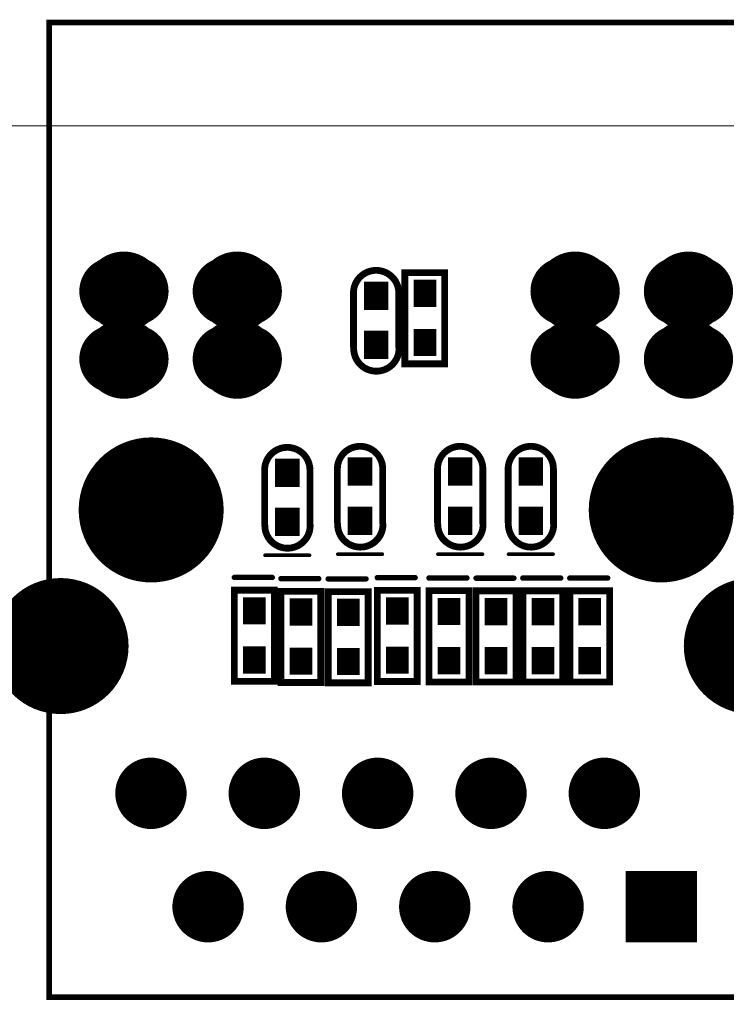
# Model space of a CAD drawing. Extents: x 68 to 180, y 55 to 144.
# Tile 14 of 27: x 85 to 101, y 118 to 140. Entities that reach past the tile are written whole.
import ezdxf

# ---------------------------------------------------------------- set-up
doc = ezdxf.new("R2010")
doc.units = 0
doc.header["$MEASUREMENT"] = 0
doc.layers.get('0').update_dxf_attribs({"linetype": 'CONTINUOUS'})
for name, color, linetype in [('BOARD_OUTLINE_00', 2, 'CONTINUOUS'), ('DRIL_NPLTE_THRU_01', 16, 'CONTINUOUS'), ('DRIL_NPLTE_THRU_02', 4, 'CONTINUOUS'), ('DRIL_NPLTE_THRU_03', 96, 'CONTINUOUS'), ('DRIL_NPLTE_THRU_04', 136, 'CONTINUOUS'), ('DRIL_NPLTE_THRU_05', 34, 'CONTINUOUS'), ('DRIL_NPLTE_THRU_06', 176, 'CONTINUOUS'), ('DRIL_PLTE_THRU_01', 16, 'CONTINUOUS'), ('DRIL_PLTE_THRU_02', 4, 'CONTINUOUS'), ('DRIL_PLTE_THRU_03', 96, 'CONTINUOUS'), ('DRIL_PLTE_THRU_04', 136, 'CONTINUOUS'), ('DRIL_PLTE_THRU_05', 34, 'CONTINUOUS'), ('DRIL_PLTE_THRU_06', 176, 'CONTINUOUS'), ('DRIL_SYMBOL', 2, 'CONTINUOUS'), ('PADS_BOT', 5, 'CONTINUOUS'), ('PADS_INNER', 1, 'CONTINUOUS'), ('PADS_TOP', 1, 'CONTINUOUS'), ('PADS_XR_04', 4, 'CONTINUOUS'), ('PART_BOT_2DLINE_00', 253, 'CONTINUOUS'), ('PART_TOP_2DLINE_00', 67, 'CONTINUOUS')]:
    doc.layers.add(name, color=color, linetype=linetype)

# ---------------------------------------------------------------- blocks, each defined once
blk = doc.blocks.new('BOARD_5728')
at = {"layer": 'BOARD_OUTLINE_00', "const_width": 0.0254}
blk.add_lwpolyline([(0, -12.664, -0.306685), (1, -11.664), (110.44, -11.664, -0.233627), (111.44, -12.664), (111.44, -92.464, -0.199366), (110.44, -93.464), (1, -93.464, -0.298113), (0, -92.464), (0, -85.073), (12, -85.073), (12, -50.989), (2.337, -50.989), (2.356, -32.194), (0, -32.194)], format="xyb", close=True, dxfattribs=at)
blk = doc.blocks.new('SMOOTH_0$127')
at = {"const_width": 0.0635}
blk.add_lwpolyline([(-0.03175, 0, 1), (0.03175, 0, 1)], format="xyb", close=True, dxfattribs=at)
blk = doc.blocks.new('PART_BODY_TOP_5755')
at = {"layer": 'PART_TOP_2DLINE_00', "const_width": 0.127}
blk.add_lwpolyline([(-7.999984, -10.919968), (-7.999984, 10.919968), (7.999986, 10.919968), (7.999986, -10.919968), (-7.999984, -10.919968)], dxfattribs=at)
at = {"layer": 'PART_TOP_2DLINE_00'}
for p in [(-7.999984, 10.919968), (7.999986, 10.919968), (-7.999984, -10.919968), (-7.999984, -10.919968), (7.999986, -10.919968)]:
    blk.add_blockref('SMOOTH_0$127', p, dxfattribs=at)
blk = doc.blocks.new('DRIL_SYMBOL_0$89')
at = {"layer": 'DRIL_SYMBOL', "const_width": 0.0508}
for points in [[(0, -0.254), (0, 0.254)], [(-0.254, 0), (0.254, 0)]]:
    blk.add_lwpolyline(points, dxfattribs=at)
blk = doc.blocks.new('DRIL_HOLE_0$89')
at = {"const_width": 0.445}
blk.add_lwpolyline([(-0.2225, 0, 1), (0.2225, 0, 1)], format="xyb", close=True, dxfattribs=at)
blk.add_blockref('DRIL_SYMBOL_0$89', (0, 0))
blk = doc.blocks.new('PAD_30')
at = {"const_width": 1.5}
blk.add_lwpolyline([(-0.75, 0), (0.75, 0)], dxfattribs=at)
blk = doc.blocks.new('PAD_31')
at = {"const_width": 1.599945}
blk.add_lwpolyline([(-0.799972, 0), (0.799972, 0)], dxfattribs=at)
blk = doc.blocks.new('STK_TOP_50')
at = {"layer": 'DRIL_PLTE_THRU_01'}
blk.add_blockref('DRIL_HOLE_0$89', (0, 0), dxfattribs=at)
at = {"layer": 'DRIL_PLTE_THRU_02'}
blk.add_blockref('DRIL_HOLE_0$89', (0, 0), dxfattribs=at)
at = {"layer": 'DRIL_PLTE_THRU_03'}
blk.add_blockref('DRIL_HOLE_0$89', (0, 0), dxfattribs=at)
at = {"layer": 'DRIL_PLTE_THRU_04'}
blk.add_blockref('DRIL_HOLE_0$89', (0, 0), dxfattribs=at)
at = {"layer": 'DRIL_PLTE_THRU_05'}
blk.add_blockref('DRIL_HOLE_0$89', (0, 0), dxfattribs=at)
at = {"layer": 'DRIL_PLTE_THRU_06'}
blk.add_blockref('DRIL_HOLE_0$89', (0, 0), dxfattribs=at)
at = {"layer": 'PADS_BOT'}
blk.add_blockref('PAD_30', (0, 0), dxfattribs=at)
at = {"layer": 'PADS_INNER'}
blk.add_blockref('PAD_30', (0, 0), dxfattribs=at)
at = {"layer": 'PADS_TOP'}
blk.add_blockref('PAD_30', (0, 0), dxfattribs=at)
at = {"layer": 'PADS_XR_04'}
blk.add_blockref('PAD_31', (0, 0), dxfattribs=at)
blk = doc.blocks.new('DRIL_SYMBOL_0$8999213333')
at = {"layer": 'DRIL_SYMBOL', "const_width": 0.0508}
for points in [[(0, -0.254), (0, 0.254)], [(-0.254, 0), (0.254, 0)]]:
    blk.add_lwpolyline(points, dxfattribs=at)
blk = doc.blocks.new('DRIL_HOLE_0$8999213333')
at = {"const_width": 0.44996}
blk.add_lwpolyline([(-0.22498, 0, 1), (0.22498, 0, 1)], format="xyb", close=True, dxfattribs=at)
blk.add_blockref('DRIL_SYMBOL_0$8999213333', (0, 0))
blk = doc.blocks.new('PAD_32')
at = {"const_width": 0.75}
blk.add_lwpolyline([(0, -0.375, 1), (0, 0.375, 1)], format="xyb", close=True, dxfattribs=at)
blk = doc.blocks.new('PAD_33')
at = {"const_width": 0.799972}
blk.add_lwpolyline([(0, -0.399986, 1), (0, 0.399986, 1)], format="xyb", close=True, dxfattribs=at)
blk = doc.blocks.new('STK_TOP_49')
at = {"layer": 'DRIL_PLTE_THRU_01'}
blk.add_blockref('DRIL_HOLE_0$8999213333', (0, 0), dxfattribs=at)
at = {"layer": 'DRIL_PLTE_THRU_02'}
blk.add_blockref('DRIL_HOLE_0$8999213333', (0, 0), dxfattribs=at)
at = {"layer": 'DRIL_PLTE_THRU_03'}
blk.add_blockref('DRIL_HOLE_0$8999213333', (0, 0), dxfattribs=at)
at = {"layer": 'DRIL_PLTE_THRU_04'}
blk.add_blockref('DRIL_HOLE_0$8999213333', (0, 0), dxfattribs=at)
at = {"layer": 'DRIL_PLTE_THRU_05'}
blk.add_blockref('DRIL_HOLE_0$8999213333', (0, 0), dxfattribs=at)
at = {"layer": 'DRIL_PLTE_THRU_06'}
blk.add_blockref('DRIL_HOLE_0$8999213333', (0, 0), dxfattribs=at)
at = {"layer": 'PADS_BOT'}
blk.add_blockref('PAD_32', (0, 0), dxfattribs=at)
at = {"layer": 'PADS_INNER'}
blk.add_blockref('PAD_32', (0, 0), dxfattribs=at)
at = {"layer": 'PADS_TOP'}
blk.add_blockref('PAD_32', (0, 0), dxfattribs=at)
at = {"layer": 'PADS_XR_04'}
blk.add_blockref('PAD_33', (0, 0), dxfattribs=at)
blk = doc.blocks.new('DRIL_SLOT_0004000051000000000')
at = {"const_width": 0.51}
blk.add_lwpolyline([(-0.14, -0.255), (0.14, -0.255, 1), (0.14, 0.255), (-0.14, 0.255, 1)], format="xyb", close=True, dxfattribs=at)
blk = doc.blocks.new('PAD_6')
at = {"const_width": 0.762}
blk.add_lwpolyline([(0, -0.381, 1), (0, 0.381, 1)], format="xyb", close=True, dxfattribs=at)
blk = doc.blocks.new('PAD_34')
at = {"const_width": 0.889}
blk.add_lwpolyline([(0, -0.4445, 1), (0, 0.4445, 1)], format="xyb", close=True, dxfattribs=at)
blk = doc.blocks.new('PAD_35')
at = {"const_width": 0.762}
blk.add_lwpolyline([(-0.238, -0.381), (0.238, -0.381, 1), (0.238, 0.381), (-0.238, 0.381, 1)], format="xyb", close=True, dxfattribs=at)
blk = doc.blocks.new('STK_TOP_51')
at = {"layer": 'DRIL_PLTE_THRU_01'}
blk.add_blockref('DRIL_SLOT_0004000051000000000', (0, 0), dxfattribs=at)
at = {"layer": 'DRIL_PLTE_THRU_02'}
blk.add_blockref('DRIL_SLOT_0004000051000000000', (0, 0), dxfattribs=at)
at = {"layer": 'DRIL_PLTE_THRU_03'}
blk.add_blockref('DRIL_SLOT_0004000051000000000', (0, 0), dxfattribs=at)
at = {"layer": 'DRIL_PLTE_THRU_04'}
blk.add_blockref('DRIL_SLOT_0004000051000000000', (0, 0), dxfattribs=at)
at = {"layer": 'DRIL_PLTE_THRU_05'}
blk.add_blockref('DRIL_SLOT_0004000051000000000', (0, 0), dxfattribs=at)
at = {"layer": 'DRIL_PLTE_THRU_06'}
blk.add_blockref('DRIL_SLOT_0004000051000000000', (0, 0), dxfattribs=at)
at = {"layer": 'PADS_BOT'}
blk.add_blockref('PAD_6', (0, 0), dxfattribs=at)
at = {"layer": 'PADS_INNER'}
blk.add_blockref('PAD_6', (0, 0), dxfattribs=at)
at = {"layer": 'PADS_TOP'}
blk.add_blockref('PAD_35', (0, 0), dxfattribs=at)
at = {"layer": 'PADS_XR_04'}
blk.add_blockref('PAD_34', (0, 0), dxfattribs=at)
blk = doc.blocks.new('DRIL_SYMBOL_3$24993')
at = {"layer": 'DRIL_SYMBOL', "const_width": 0.0508}
for points in [[(0, -0.254), (0, 0.254)], [(-0.254, 0), (0.254, 0)]]:
    blk.add_lwpolyline(points, dxfattribs=at)
blk = doc.blocks.new('DRIL_HOLE_3$24993')
at = {"const_width": 1.624965}
blk.add_lwpolyline([(-0.812482, 0, 1), (0.812482, 0, 1)], format="xyb", close=True, dxfattribs=at)
blk.add_blockref('DRIL_SYMBOL_3$24993', (0, 0))
blk = doc.blocks.new('PAD_36')
at = {"const_width": 1.624964}
blk.add_lwpolyline([(0, -0.812482, 1), (0, 0.812482, 1)], format="xyb", close=True, dxfattribs=at)
blk = doc.blocks.new('STK_TOP_52')
at = {"layer": 'DRIL_NPLTE_THRU_01'}
blk.add_blockref('DRIL_HOLE_3$24993', (0, 0), dxfattribs=at)
at = {"layer": 'DRIL_NPLTE_THRU_02'}
blk.add_blockref('DRIL_HOLE_3$24993', (0, 0), dxfattribs=at)
at = {"layer": 'DRIL_NPLTE_THRU_03'}
blk.add_blockref('DRIL_HOLE_3$24993', (0, 0), dxfattribs=at)
at = {"layer": 'DRIL_NPLTE_THRU_04'}
blk.add_blockref('DRIL_HOLE_3$24993', (0, 0), dxfattribs=at)
at = {"layer": 'DRIL_NPLTE_THRU_05'}
blk.add_blockref('DRIL_HOLE_3$24993', (0, 0), dxfattribs=at)
at = {"layer": 'DRIL_NPLTE_THRU_06'}
blk.add_blockref('DRIL_HOLE_3$24993', (0, 0), dxfattribs=at)
at = {"layer": 'PADS_BOT'}
blk.add_blockref('PAD_36', (0, 0), dxfattribs=at)
at = {"layer": 'PADS_INNER'}
blk.add_blockref('PAD_36', (0, 0), dxfattribs=at)
at = {"layer": 'PADS_TOP'}
blk.add_blockref('PAD_36', (0, 0), dxfattribs=at)
at = {"layer": 'PADS_XR_04'}
blk.add_blockref('PAD_36', (0, 0), dxfattribs=at)
blk = doc.blocks.new('DRIL_SYMBOL_3$2499293333')
at = {"layer": 'DRIL_SYMBOL', "const_width": 0.0508}
for points in [[(0, -0.254), (0, 0.254)], [(-0.254, 0), (0.254, 0)]]:
    blk.add_lwpolyline(points, dxfattribs=at)
blk = doc.blocks.new('DRIL_HOLE_3$2499293333')
at = {"const_width": 1.624965}
blk.add_lwpolyline([(-0.812482, 0, 1), (0.812482, 0, 1)], format="xyb", close=True, dxfattribs=at)
blk.add_blockref('DRIL_SYMBOL_3$2499293333', (0, 0))
blk = doc.blocks.new('STK_TOP_53')
at = {"layer": 'DRIL_PLTE_THRU_01'}
blk.add_blockref('DRIL_HOLE_3$2499293333', (0, 0), dxfattribs=at)
at = {"layer": 'DRIL_PLTE_THRU_02'}
blk.add_blockref('DRIL_HOLE_3$2499293333', (0, 0), dxfattribs=at)
at = {"layer": 'DRIL_PLTE_THRU_03'}
blk.add_blockref('DRIL_HOLE_3$2499293333', (0, 0), dxfattribs=at)
at = {"layer": 'DRIL_PLTE_THRU_04'}
blk.add_blockref('DRIL_HOLE_3$2499293333', (0, 0), dxfattribs=at)
at = {"layer": 'DRIL_PLTE_THRU_05'}
blk.add_blockref('DRIL_HOLE_3$2499293333', (0, 0), dxfattribs=at)
at = {"layer": 'DRIL_PLTE_THRU_06'}
blk.add_blockref('DRIL_HOLE_3$2499293333', (0, 0), dxfattribs=at)
at = {"layer": 'PADS_BOT'}
blk.add_blockref('PAD_36', (0, 0), dxfattribs=at)
at = {"layer": 'PADS_INNER'}
blk.add_blockref('PAD_36', (0, 0), dxfattribs=at)
at = {"layer": 'PADS_TOP'}
blk.add_blockref('PAD_36', (0, 0), dxfattribs=at)
at = {"layer": 'PADS_XR_04'}
blk.add_blockref('PAD_36', (0, 0), dxfattribs=at)
blk = doc.blocks.new('DRIL_SYMBOL_1$63')
at = {"layer": 'DRIL_SYMBOL', "const_width": 0.0508}
for points in [[(0, -0.254), (0, 0.254)], [(-0.254, 0), (0.254, 0)]]:
    blk.add_lwpolyline(points, dxfattribs=at)
blk = doc.blocks.new('DRIL_HOLE_1$63')
at = {"const_width": 0.815}
blk.add_lwpolyline([(-0.4075, 0, 1), (0.4075, 0, 1)], format="xyb", close=True, dxfattribs=at)
blk.add_blockref('DRIL_SYMBOL_1$63', (0, 0))
blk = doc.blocks.new('PAD_37')
at = {"const_width": 1.27}
blk.add_lwpolyline([(0, -0.635, 1), (0, 0.635, 1)], format="xyb", close=True, dxfattribs=at)
blk = doc.blocks.new('PAD_38')
at = {"const_width": 1.524}
blk.add_lwpolyline([(0, -0.762, 1), (0, 0.762, 1)], format="xyb", close=True, dxfattribs=at)
blk = doc.blocks.new('STK_TOP_54')
at = {"layer": 'DRIL_PLTE_THRU_01'}
blk.add_blockref('DRIL_HOLE_1$63', (0, 0), dxfattribs=at)
at = {"layer": 'DRIL_PLTE_THRU_02'}
blk.add_blockref('DRIL_HOLE_1$63', (0, 0), dxfattribs=at)
at = {"layer": 'DRIL_PLTE_THRU_03'}
blk.add_blockref('DRIL_HOLE_1$63', (0, 0), dxfattribs=at)
at = {"layer": 'DRIL_PLTE_THRU_04'}
blk.add_blockref('DRIL_HOLE_1$63', (0, 0), dxfattribs=at)
at = {"layer": 'DRIL_PLTE_THRU_05'}
blk.add_blockref('DRIL_HOLE_1$63', (0, 0), dxfattribs=at)
at = {"layer": 'DRIL_PLTE_THRU_06'}
blk.add_blockref('DRIL_HOLE_1$63', (0, 0), dxfattribs=at)
at = {"layer": 'PADS_BOT'}
blk.add_blockref('PAD_37', (0, 0), dxfattribs=at)
at = {"layer": 'PADS_INNER'}
blk.add_blockref('PAD_37', (0, 0), dxfattribs=at)
at = {"layer": 'PADS_TOP'}
blk.add_blockref('PAD_37', (0, 0), dxfattribs=at)
at = {"layer": 'PADS_XR_04'}
blk.add_blockref('PAD_38', (0, 0), dxfattribs=at)
blk = doc.blocks.new('SYM_TOP_38')
for name, p in [('PART_BODY_TOP_5755', (0, 0)), ('STK_TOP_51', (-6.32511, 4.89991)), ('STK_TOP_51', (-3.78511, 4.89991)), ('STK_TOP_51', (3.78511, 4.89991)), ('STK_TOP_51', (6.32511, 4.89991)), ('STK_TOP_51', (-6.32511, 3.37998)), ('STK_TOP_51', (-3.78511, 3.37998)), ('STK_TOP_51', (3.78511, 3.37998)), ('STK_TOP_51', (6.32511, 3.37998)), ('STK_TOP_52', (-5.715, 0)), ('STK_TOP_53', (5.715, 0)), ('STK_TOP_54', (-7.74497, -3.05003)), ('STK_TOP_54', (7.74497, -3.05003)), ('STK_TOP_49', (-5.72, -6.35)), ('STK_TOP_49', (-3.18, -6.35)), ('STK_TOP_49', (-0.64, -6.35)), ('STK_TOP_49', (1.9, -6.35)), ('STK_TOP_49', (4.44, -6.35)), ('STK_TOP_49', (-4.44, -8.89)), ('STK_TOP_49', (-1.9, -8.89)), ('STK_TOP_49', (0.64, -8.89)), ('STK_TOP_49', (3.18, -8.89)), ('STK_TOP_50', (5.72, -8.89))]:
    blk.add_blockref(name, p)
blk = doc.blocks.new('PART_TOP_84')
blk.add_blockref('SYM_TOP_38', (0, 0))
blk = doc.blocks.new('SMOOTH_0$1524')
at = {"const_width": 0.0762}
blk.add_lwpolyline([(-0.0381, 0, 1), (0.0381, 0, 1)], format="xyb", close=True, dxfattribs=at)
blk = doc.blocks.new('PART_BODY_BOT_5731')
at = {"layer": 'PART_BOT_2DLINE_00', "const_width": 0.152}
blk.add_lwpolyline([(-1.028, -0.449), (-1.028, 0.446), (1.015, 0.446), (1.015, -0.449)], close=True, dxfattribs=at)
at = {"layer": 'PART_BOT_2DLINE_00'}
for p in [(-1.028, 0.446), (1.015, 0.446), (-1.028, -0.449), (1.015, -0.449)]:
    blk.add_blockref('SMOOTH_0$1524', p, dxfattribs=at)
blk = doc.blocks.new('DRIL_HOLE_0')
blk.add_lwpolyline([(0, 0, 1), (0, 0, 1)], format="xyb", close=True)
blk = doc.blocks.new('PAD_0')
blk.add_lwpolyline([(0, 0, 1), (0, 0, 1)], format="xyb", close=True)
blk = doc.blocks.new('PAD_1')
at = {"const_width": 0.508}
blk.add_lwpolyline([(-0.305, 0), (0.305, 0)], dxfattribs=at)
blk = doc.blocks.new('STK_BOT_14')
at = {"layer": 'DRIL_PLTE_THRU_01'}
blk.add_blockref('DRIL_HOLE_0', (0, 0), dxfattribs=at)
at = {"layer": 'DRIL_PLTE_THRU_02'}
blk.add_blockref('DRIL_HOLE_0', (0, 0), dxfattribs=at)
at = {"layer": 'DRIL_PLTE_THRU_03'}
blk.add_blockref('DRIL_HOLE_0', (0, 0), dxfattribs=at)
at = {"layer": 'DRIL_PLTE_THRU_04'}
blk.add_blockref('DRIL_HOLE_0', (0, 0), dxfattribs=at)
at = {"layer": 'DRIL_PLTE_THRU_05'}
blk.add_blockref('DRIL_HOLE_0', (0, 0), dxfattribs=at)
at = {"layer": 'DRIL_PLTE_THRU_06'}
blk.add_blockref('DRIL_HOLE_0', (0, 0), dxfattribs=at)
at = {"layer": 'PADS_BOT'}
blk.add_blockref('PAD_1', (0, 0), dxfattribs=at)
at = {"layer": 'PADS_INNER'}
blk.add_blockref('PAD_0', (0, 0), dxfattribs=at)
at = {"layer": 'PADS_TOP'}
blk.add_blockref('PAD_0', (0, 0), dxfattribs=at)
blk = doc.blocks.new('SYM_BOT_14')
for name, p in [('PART_BODY_BOT_5731', (0, 0)), ('STK_BOT_14', (-0.55, 0)), ('STK_BOT_14', (0.55, 0))]:
    blk.add_blockref(name, p)
blk = doc.blocks.new('PART_BOT_138')
blk.add_blockref('SYM_BOT_14', (0, 0))
blk = doc.blocks.new('PART_BODY_BOT_5792')
at = {"layer": 'PART_BOT_2DLINE_00', "const_width": 0.1524}
for points in [[(-0.6096, -0.508, -1), (-0.6096, 0.508)], [(0.633804, 0.502572, -1), (0.633804, -0.513428)]]:
    blk.add_lwpolyline(points, format="xyb", dxfattribs=at)
for points in [[(-0.6096, 0.508), (0.5842, 0.508)], [(-0.5842, -0.508), (0.6096, -0.508)]]:
    blk.add_lwpolyline(points, dxfattribs=at)
at = {"layer": 'PART_BOT_2DLINE_00'}
for p in [(-0.6096, 0.508), (-0.6096, 0.508), (0.5842, 0.508), (0.633804, 0.502572), (-0.6096, -0.508), (-0.5842, -0.508), (0.6096, -0.508), (0.633804, -0.513428)]:
    blk.add_blockref('SMOOTH_0$1524', p, dxfattribs=at)
blk = doc.blocks.new('PAD_79')
at = {"const_width": 0.55}
blk.add_lwpolyline([(-0.3175, 0), (0.3175, 0)], dxfattribs=at)
blk = doc.blocks.new('STK_BOT_110')
at = {"layer": 'DRIL_PLTE_THRU_01'}
blk.add_blockref('DRIL_HOLE_0', (0, 0), dxfattribs=at)
at = {"layer": 'DRIL_PLTE_THRU_02'}
blk.add_blockref('DRIL_HOLE_0', (0, 0), dxfattribs=at)
at = {"layer": 'DRIL_PLTE_THRU_03'}
blk.add_blockref('DRIL_HOLE_0', (0, 0), dxfattribs=at)
at = {"layer": 'DRIL_PLTE_THRU_04'}
blk.add_blockref('DRIL_HOLE_0', (0, 0), dxfattribs=at)
at = {"layer": 'DRIL_PLTE_THRU_05'}
blk.add_blockref('DRIL_HOLE_0', (0, 0), dxfattribs=at)
at = {"layer": 'DRIL_PLTE_THRU_06'}
blk.add_blockref('DRIL_HOLE_0', (0, 0), dxfattribs=at)
at = {"layer": 'PADS_BOT'}
blk.add_blockref('PAD_79', (0, 0), dxfattribs=at)
at = {"layer": 'PADS_INNER'}
blk.add_blockref('PAD_0', (0, 0), dxfattribs=at)
at = {"layer": 'PADS_TOP'}
blk.add_blockref('PAD_0', (0, 0), dxfattribs=at)
blk = doc.blocks.new('SYM_BOT_75')
for name, p in [('PART_BODY_BOT_5792', (0, 0)), ('STK_BOT_110', (-0.55, 0)), ('STK_BOT_110', (0.55, 0))]:
    blk.add_blockref(name, p)
blk = doc.blocks.new('PART_BOT_387')
blk.add_blockref('SYM_BOT_75', (0, 0))
blk = doc.blocks.new('SMOOTH_0$08001')
at = {"const_width": 0.040005}
blk.add_lwpolyline([(-0.020002, 0, 1), (0.020002, 0, 1)], format="xyb", close=True, dxfattribs=at)
blk = doc.blocks.new('PART_BODY_BOT_5802')
at = {"layer": 'PART_BOT_2DLINE_00', "const_width": 0.1524}
for points in [[(-0.6096, -0.508, -1), (-0.6096, 0.508)], [(0.633804, 0.502572, -1), (0.633804, -0.513428)]]:
    blk.add_lwpolyline(points, format="xyb", dxfattribs=at)
at = {"layer": 'PART_BOT_2DLINE_00'}
for points, const_width in [([(-0.6096, 0.508), (0.5842, 0.508)], 0.1524), ([(1.3, 0.5), (1.3, -0.5)], 0.08001), ([(-0.5842, -0.508), (0.6096, -0.508)], 0.1524)]:
    blk.add_lwpolyline(points, dxfattribs=dict(at, const_width=const_width))
for name, p in [('SMOOTH_0$1524', (-0.6096, 0.508)), ('SMOOTH_0$1524', (-0.6096, 0.508)), ('SMOOTH_0$1524', (0.5842, 0.508)), ('SMOOTH_0$1524', (0.633804, 0.502572)), ('SMOOTH_0$08001', (1.3, 0.5)), ('SMOOTH_0$1524', (-0.6096, -0.508)), ('SMOOTH_0$1524', (-0.5842, -0.508)), ('SMOOTH_0$1524', (0.6096, -0.508)), ('SMOOTH_0$1524', (0.633804, -0.513428)), ('SMOOTH_0$08001', (1.3, -0.5))]:
    blk.add_blockref(name, p, dxfattribs=at)
blk = doc.blocks.new('SYM_BOT_85')
for name, p in [('PART_BODY_BOT_5802', (0, 0)), ('STK_BOT_110', (-0.55, 0)), ('STK_BOT_110', (0.55, 0))]:
    blk.add_blockref(name, p)
blk = doc.blocks.new('PART_BOT_537')
blk.add_blockref('SYM_BOT_85', (0, 0))
blk = doc.blocks.new('PART_BOT_538')
blk.add_blockref('SYM_BOT_85', (0, 0))
blk = doc.blocks.new('PART_BOT_539')
blk.add_blockref('SYM_BOT_85', (0, 0))
blk = doc.blocks.new('PART_BOT_540')
blk.add_blockref('SYM_BOT_85', (0, 0))
blk = doc.blocks.new('SMOOTH_0$12')
at = {"const_width": 0.06}
blk.add_lwpolyline([(-0.03, 0, 1), (0.03, 0, 1)], format="xyb", close=True, dxfattribs=at)
blk = doc.blocks.new('PART_BODY_BOT_5803')
at = {"layer": 'PART_BOT_2DLINE_00', "const_width": 0.152}
blk.add_lwpolyline([(-1.028, -0.449), (-1.028, 0.446), (1.015, 0.446), (1.015, -0.449)], close=True, dxfattribs=at)
at = {"layer": 'PART_BOT_2DLINE_00', "const_width": 0.12}
blk.add_lwpolyline([(1.3, -0.45), (1.3, 0.4)], dxfattribs=at)
at = {"layer": 'PART_BOT_2DLINE_00'}
for name, p in [('SMOOTH_0$1524', (-1.028, 0.446)), ('SMOOTH_0$1524', (1.015, 0.446)), ('SMOOTH_0$12', (1.3, 0.4)), ('SMOOTH_0$1524', (-1.028, -0.449)), ('SMOOTH_0$1524', (1.015, -0.449)), ('SMOOTH_0$12', (1.3, -0.45))]:
    blk.add_blockref(name, p, dxfattribs=at)
blk = doc.blocks.new('SYM_BOT_86')
for name, p in [('PART_BODY_BOT_5803', (0, 0)), ('STK_BOT_14', (-0.55, 0)), ('STK_BOT_14', (0.55, 0))]:
    blk.add_blockref(name, p)
blk = doc.blocks.new('PART_BOT_547')
blk.add_blockref('SYM_BOT_86', (0, 0))
blk = doc.blocks.new('PART_BOT_548')
blk.add_blockref('SYM_BOT_86', (0, 0))
blk = doc.blocks.new('PART_BOT_549')
blk.add_blockref('SYM_BOT_86', (0, 0))
blk = doc.blocks.new('PART_BOT_550')
blk.add_blockref('SYM_BOT_86', (0, 0))
blk = doc.blocks.new('PART_BOT_551')
blk.add_blockref('SYM_BOT_86', (0, 0))
blk = doc.blocks.new('PART_BOT_552')
blk.add_blockref('SYM_BOT_86', (0, 0))
blk = doc.blocks.new('PART_BOT_553')
blk.add_blockref('SYM_BOT_86', (0, 0))
blk = doc.blocks.new('PART_BOT_554')
blk.add_blockref('SYM_BOT_86', (0, 0))

msp = doc.modelspace()

# ---------------------------------------------------------------- block references
for name, p in [('PART_TOP_84', (93.657, 129.165)), ('BOARD_5728', (68.472, 149.435))]:
    msp.add_blockref(name, p)
at = {"xscale": -1}
for name, p, rotation in [('PART_BOT_387', (92.983, 133.415), 90), ('PART_BOT_138', (94.075, 133.466), 270), ('PART_BOT_540', (90.992, 129.449), 90), ('PART_BOT_539', (92.623, 129.473), 90), ('PART_BOT_538', (94.867, 129.473), 90), ('PART_BOT_537', (96.449, 129.473), 90), ('PART_BOT_554', (90.256, 126.353), 270), ('PART_BOT_553', (91.299, 126.326), 270), ('PART_BOT_552', (92.358, 126.32), 270), ('PART_BOT_551', (93.458, 126.348), 270), ('PART_BOT_550', (94.618, 126.34), 270), ('PART_BOT_549', (95.672, 126.336), 270), ('PART_BOT_548', (96.72, 126.338), 270), ('PART_BOT_547', (97.772, 126.338), 270)]:
    msp.add_blockref(name, p, dxfattribs=dict(at, rotation=rotation))

doc.saveas('drawing.dxf')
